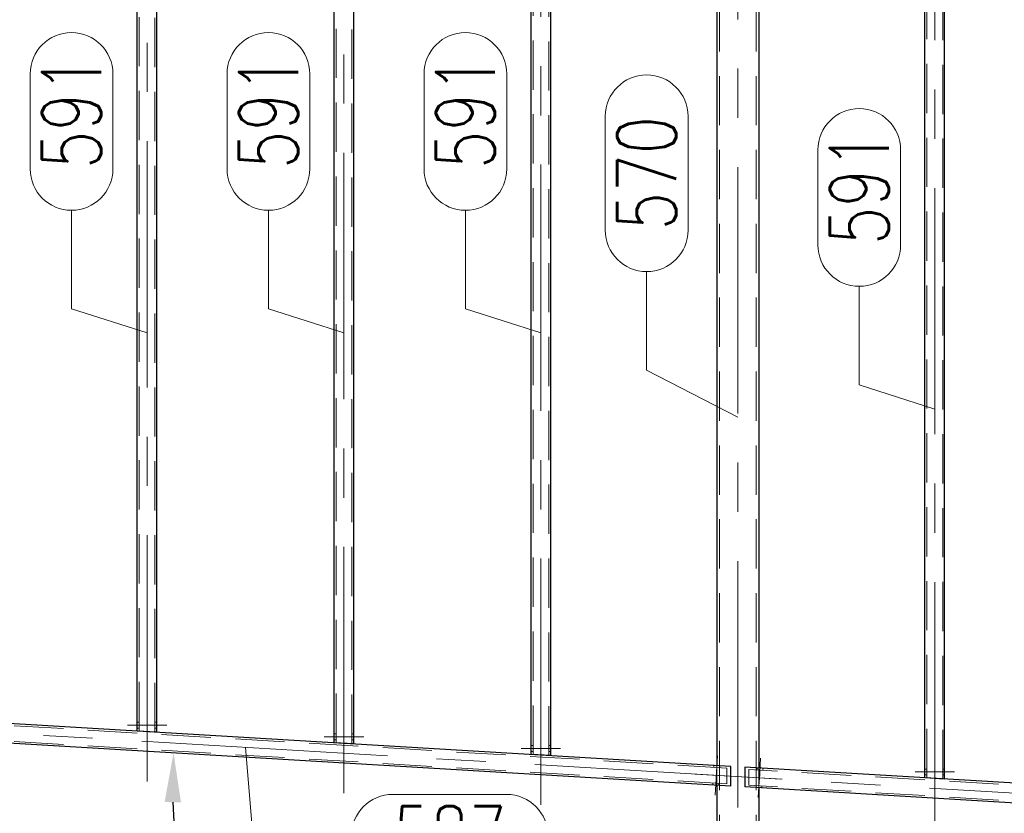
# Model space of a CAD drawing. Header units: millimetres. Extents: x -845 to -83, y 8759 to 9255.
# Tile 101 of 119: x -578 to -528, y 9052 to 9093. Entities that reach past the tile are written whole.
import ezdxf

# ---------------------------------------------------------------- set-up
doc = ezdxf.new("R2010")
doc.units = ezdxf.units.MM
doc.header["$LTSCALE"] = 10
doc.linetypes.add('HIDDEN', pattern=[0.375, 0.25, -0.125])
doc.linetypes.add('MITTE', pattern=[2, 1.25, -0.25, 0.25, -0.25])
doc.layers.get('Defpoints').update_dxf_attribs({"color": 1})
for name, color, linetype, lineweight in [('PS_DIM', 4, 'Continuous', 13), ('PS_Hidden', 2, 'HIDDEN', 9), ('PS_Mid', 5, 'MITTE', 15), ('PS_Pos', 1, 'Continuous', 15), ('PS_Shape', 161, 'Continuous', 30), ('PS_SOLID', 7, 'Continuous', 30)]:
    doc.layers.add(name, color=color, linetype=linetype, lineweight=lineweight)
doc.styles.add('simplex', font='simplex.shx', dxfattribs={"width": 0.75})
doc.dimstyles.new('1_20_PRZ', dxfattribs={"dimtxt": 2, "dimasz": 1, "dimexe": 2, "dimexo": 5, "dimgap": 1, "dimtad": 1, "dimdec": 0, "dimlfac": 20, "dimtxsty": 'simplex', "dimblk": 'dimznak', "dimcen": 2, "dimse1": 1, "dimse2": 1, "dimclrd": 256, "dimclrt": 4, "dimadec": 1, "dimazin": 0, "dimtfac": 1, "dimtdec": 0, "dimtix": 1, "dimtmove": 2, "dimatfit": 3, "dimldrblk": 'dim-grot', "dimfxl": 1, "dimarcsym": 0})
doc.dimstyles.new('średnice', dxfattribs={"dimtxt": 2, "dimasz": 2.5, "dimexe": 1, "dimexo": 1, "dimgap": 1, "dimtad": 1, "dimdec": 0, "dimlfac": 10, "dimtxsty": 'simplex', "dimcen": 2, "dimclrd": 256, "dimclre": 256, "dimclrt": 3, "dimadec": 1, "dimazin": 0, "dimtfac": 1, "dimtdec": 0, "dimtix": 1, "dimtmove": 1, "dimatfit": 0, "dimfxl": 1, "dimarcsym": 0})

# ---------------------------------------------------------------- blocks, each defined once
blk = doc.blocks.new('dimznak')
at = {"color": 0}
for points in [[(0, 2), (0, -2)], [(-2, 0), (2, 0)]]:
    blk.add_lwpolyline(points, dxfattribs=at)
at = {"color": 2}
blk.add_lwpolyline([(1, 1), (-1, -1)], dxfattribs=at)
blk = doc.blocks.new('*D68')
at = {"layer": 'Defpoints', "color": 0, "transparency": 16777216}
for p in [(-638.618, 9109.52), (-465.818, 9109.52), (-498.223, 9039.429)]:
    blk.add_point(p, dxfattribs=at)
at = {"layer": 'PS_DIM', "lineweight": -2, "transparency": 16777216}
blk.add_line((-465.818, 9040.429), (-465.818, 9108.52), dxfattribs=at)
for p, rotation in [((-465.818, 9109.52), 90), ((-465.818, 9039.429), 270)]:
    blk.add_blockref('dimznak', p, dxfattribs=dict(at, rotation=rotation))
at = {"layer": 'PS_DIM', "color": 4, "transparency": 16777216, "insert": (-467.818, 9074.475), "char_height": 2, "attachment_point": 5, "rotation": 90, "style": 'simplex'}
blk.add_mtext('1402', dxfattribs=at)
blk = doc.blocks.new('dim-grot')
blk.add_hatch(color=256).paths.add_polyline_path([(0, 0), (-2, 0.5), (-2, -0.5)])
blk.add_lwpolyline([(0, 0), (-2, 0.5), (-2, -0.5), (0, 0)])
blk = doc.blocks.new('*D89')
at = {"layer": 'Defpoints', "color": 0, "transparency": 16777216}
for p in [(-590.871, 9056.683), (-542.283, 9053.797), (-541.575, 9053.755), (-542.283, 9042.306), (-566.753, 9040.932)]:
    blk.add_point(p, dxfattribs=at)
at = {"layer": 'PS_DIM', "lineweight": -2, "transparency": 16777216}
blk.add_line((-542.283, 9041.306), (-542.283, 9025.151), dxfattribs=at)
blk.add_arc((-542.283, 9053.797), 27.646, 181.7833, 264.817, dxfattribs=at)
at = {"layer": 'PS_DIM', "transparency": 16777216}
for points in [[(-570.332, 9052.942), (-569.499, 9052.931), (-569.88, 9055.436)], [(-544.762, 9026.68), (-544.799, 9025.848), (-542.283, 9026.151)]]:
    blk.add_solid(points, dxfattribs=at)
at = {"layer": 'PS_DIM', "color": 3, "transparency": 16777216, "insert": (-560.809, 9036.339), "char_height": 2, "attachment_point": 5, "rotation": 313.3001, "style": 'simplex'}
blk.add_mtext('93,4°', dxfattribs=at)
blk = doc.blocks.new('*D90')
at = {"layer": 'Defpoints', "color": 0, "transparency": 16777216}
for p in [(-479.63, 9079.723), (-642.283, 9050.353), (-479.63, 9021.702)]:
    blk.add_point(p, dxfattribs=at)
at = {"layer": 'PS_DIM', "lineweight": -2, "transparency": 16777216}
blk.add_line((-641.283, 9021.702), (-480.63, 9021.702), dxfattribs=at)
at = {"layer": 'PS_DIM', "lineweight": -2, "transparency": 16777216, "rotation": 180}
blk.add_blockref('dimznak', (-642.283, 9021.702), dxfattribs=at)
at = {"layer": 'PS_DIM', "lineweight": -2, "transparency": 16777216}
blk.add_blockref('dimznak', (-479.63, 9021.702), dxfattribs=at)
at = {"layer": 'PS_DIM', "color": 4, "transparency": 16777216, "insert": (-560.957, 9023.702), "char_height": 2, "attachment_point": 5, "style": 'simplex'}
blk.add_mtext('3253', dxfattribs=at)
blk = doc.blocks.new('*X603')
at = {"layer": 'PS_Hidden', "color": 2, "linetype": 'HIDDEN'}
for p, q in [((-571.623, 9056.542), (-571.623, 9103.917)), ((-570.823, 9056.494), (-570.823, 9103.869)), ((-561.623, 9055.948), (-561.623, 9103.323)), ((-560.823, 9055.9), (-560.823, 9103.275)), ((-551.623, 9055.353), (-551.623, 9102.729)), ((-550.823, 9055.306), (-550.823, 9102.681)), ((-531.623, 9054.165), (-531.623, 9101.541)), ((-530.823, 9054.118), (-530.823, 9101.493)), ((-542.153, 9101.047), (-542.153, 9042.306)), ((-540.293, 9101.047), (-540.293, 9042.306)), ((-541.783, 9054.669), (-590.663, 9057.573)), ((-571.623, 9056.998), (-571.723, 9056.998)), ((-570.723, 9056.998), (-570.823, 9056.998)), ((-541.783, 9053.867), (-590.663, 9056.771)), ((-571.623, 9056.698), (-571.723, 9056.698)), ((-570.723, 9056.698), (-570.823, 9056.698)), ((-561.623, 9056.404), (-561.723, 9056.404)), ((-561.623, 9056.104), (-561.723, 9056.104)), ((-560.723, 9056.404), (-560.823, 9056.404)), ((-560.723, 9056.104), (-560.823, 9056.104)), ((-551.623, 9055.81), (-551.723, 9055.81)), ((-551.623, 9055.51), (-551.723, 9055.51)), ((-550.723, 9055.81), (-550.823, 9055.81)), ((-550.723, 9055.51), (-550.823, 9055.51)), ((-542.441, 9054.808), (-542.447, 9054.708)), ((-542.283, 9054.698), (-542.283, 9054.799)), ((-542.283, 9054.799), (-542.283, 9053.797)), ((-542.142, 9054.79), (-542.148, 9054.69)), ((-541.783, 9054.669), (-541.783, 9053.867)), ((-501.783, 9052.293), (-540.663, 9054.602)), ((-540.663, 9053.801), (-540.663, 9054.602)), ((-540.245, 9054.678), (-540.251, 9054.578)), ((-540.163, 9054.573), (-540.163, 9054.673)), ((-540.163, 9054.673), (-540.163, 9053.671)), ((-539.946, 9054.66), (-539.952, 9054.56)), ((-531.623, 9054.622), (-531.723, 9054.622)), ((-530.723, 9054.622), (-530.823, 9054.622)), ((-531.623, 9054.322), (-531.723, 9054.322)), ((-530.723, 9054.322), (-530.823, 9054.322)), ((-542.495, 9053.91), (-542.5, 9053.81)), ((-542.283, 9053.797), (-542.283, 9053.897)), ((-542.195, 9053.892), (-542.201, 9053.792)), ((-501.783, 9051.491), (-540.663, 9053.801)), ((-540.298, 9053.779), (-540.304, 9053.679)), ((-540.163, 9053.671), (-540.163, 9053.771)), ((-539.999, 9053.761), (-540.005, 9053.662))]:
    blk.add_line(p, q, dxfattribs=at)
at = {"layer": 'PS_Mid', "color": 5, "linetype": 'MITTE'}
for p, q in [((-571.223, 9053.988), (-571.223, 9106.632)), ((-561.223, 9053.394), (-561.223, 9106.038)), ((-551.223, 9052.8), (-551.223, 9105.444)), ((-541.223, 9105.172), (-541.223, 9039.806)), ((-531.223, 9051.612), (-531.223, 9104.255)), ((-539.049, 9054.106), (-593.397, 9057.334)), ((-572.223, 9056.848), (-571.123, 9056.848)), ((-572.223, 9056.848), (-571.123, 9056.848)), ((-571.323, 9056.848), (-570.223, 9056.848)), ((-571.323, 9056.848), (-570.223, 9056.848)), ((-562.223, 9056.254), (-561.123, 9056.254)), ((-562.223, 9056.254), (-561.123, 9056.254)), ((-561.323, 9056.254), (-560.223, 9056.254)), ((-561.323, 9056.254), (-560.223, 9056.254)), ((-552.223, 9055.66), (-551.123, 9055.66)), ((-552.223, 9055.66), (-551.123, 9055.66)), ((-551.323, 9055.66), (-550.223, 9055.66)), ((-551.323, 9055.66), (-550.223, 9055.66)), ((-542.327, 9054.2), (-542.262, 9055.298)), ((-542.327, 9054.2), (-542.262, 9055.298)), ((-540.131, 9054.07), (-540.066, 9055.168)), ((-540.131, 9054.07), (-540.066, 9055.168)), ((-499.049, 9051.729), (-543.397, 9054.364)), ((-542.38, 9053.302), (-542.315, 9054.4)), ((-542.38, 9053.302), (-542.315, 9054.4)), ((-540.184, 9053.171), (-540.119, 9054.269)), ((-540.184, 9053.171), (-540.119, 9054.269)), ((-532.223, 9054.472), (-531.123, 9054.472)), ((-532.223, 9054.472), (-531.123, 9054.472)), ((-531.323, 9054.472), (-530.223, 9054.472)), ((-531.323, 9054.472), (-530.223, 9054.472))]:
    blk.add_line(p, q, dxfattribs=at)
at = {"layer": 'PS_SOLID', "color": 7, "linetype": 'Continuous'}
for p, q in [((-571.723, 9056.548), (-571.723, 9104.132)), ((-570.723, 9056.488), (-570.723, 9104.072)), ((-561.723, 9055.953), (-561.723, 9103.538)), ((-560.723, 9055.894), (-560.723, 9103.478)), ((-551.723, 9055.359), (-551.723, 9102.944)), ((-550.723, 9055.3), (-550.723, 9102.884)), ((-531.723, 9054.171), (-531.723, 9101.755)), ((-530.723, 9054.112), (-530.723, 9101.696)), ((-542.283, 9101.047), (-542.283, 9054.799)), ((-540.163, 9101.047), (-540.163, 9054.673)), ((-541.575, 9054.757), (-590.871, 9057.685)), ((-541.575, 9053.755), (-590.871, 9056.683)), ((-570.723, 9056.488), (-571.723, 9056.548)), ((-560.723, 9055.894), (-561.723, 9055.953)), ((-550.723, 9055.3), (-551.723, 9055.359)), ((-541.575, 9053.755), (-541.575, 9054.757)), ((-501.575, 9052.38), (-540.871, 9054.715)), ((-540.871, 9054.715), (-540.871, 9053.713)), ((-530.723, 9054.112), (-531.723, 9054.171)), ((-542.283, 9053.797), (-542.283, 9042.306)), ((-501.575, 9051.379), (-540.871, 9053.713)), ((-540.163, 9053.671), (-540.163, 9042.306))]:
    blk.add_line(p, q, dxfattribs=at)
blk = doc.blocks.new('*X629')
at = {"color": 1}
for p, q in [((-547.954, 9081.968), (-547.954, 9087.753)), ((-543.754, 9081.968), (-543.754, 9087.753)), ((-545.854, 9074.868), (-545.854, 9079.868)), ((-541.223, 9072.489), (-545.854, 9074.868))]:
    blk.add_line(p, q, dxfattribs=at)
for centre, start, end in [((-545.854, 9087.753), 0, 180), ((-545.854, 9081.968), 180, 0)]:
    blk.add_arc(centre, 2.1, start, end, dxfattribs=at)
at = {"color": 30, "style": 'simplex', "width": 0.75}
blk.add_text('570', height=3, rotation=90, dxfattribs=at).set_placement((-544.354, 9081.968))
blk = doc.blocks.new('*X640')
at = {"color": 1}
for p, q in [((-566.227, 9055.72), (-565.85, 9051.231)), ((-558.75, 9053.331), (-552.964, 9053.331)), ((-565.85, 9051.231), (-560.85, 9051.231)), ((-558.75, 9049.131), (-552.964, 9049.131))]:
    blk.add_line(p, q, dxfattribs=at)
for centre, start, end in [((-558.75, 9051.231), 90, 270), ((-552.964, 9051.231), 270, 90)]:
    blk.add_arc(centre, 2.1, start, end, dxfattribs=at)
at = {"color": 30, "style": 'simplex', "width": 0.75}
blk.add_text('587', height=3, dxfattribs=at).set_placement((-558.75, 9049.731))
blk = doc.blocks.new('*X699')
at = {"color": 1}
for p, q in [((-577.158, 9085.081), (-577.158, 9089.902)), ((-572.958, 9085.081), (-572.958, 9089.902)), ((-575.058, 9077.981), (-575.058, 9082.981)), ((-571.223, 9076.754), (-575.058, 9077.981))]:
    blk.add_line(p, q, dxfattribs=at)
for centre, start, end in [((-575.058, 9089.902), 0, 180), ((-575.058, 9085.081), 180, 0)]:
    blk.add_arc(centre, 2.1, start, end, dxfattribs=at)
at = {"color": 30, "style": 'simplex', "width": 0.75}
blk.add_text('591', height=3, rotation=90, dxfattribs=at).set_placement((-573.558, 9085.081))
blk = doc.blocks.new('*X700')
at = {"color": 1}
for p, q in [((-567.158, 9085.081), (-567.158, 9089.902)), ((-562.958, 9085.081), (-562.958, 9089.902)), ((-565.058, 9077.981), (-565.058, 9082.981)), ((-561.223, 9076.754), (-565.058, 9077.981))]:
    blk.add_line(p, q, dxfattribs=at)
for centre, start, end in [((-565.058, 9089.902), 0, 180), ((-565.058, 9085.081), 180, 0)]:
    blk.add_arc(centre, 2.1, start, end, dxfattribs=at)
at = {"color": 30, "style": 'simplex', "width": 0.75}
blk.add_text('591', height=3, rotation=90, dxfattribs=at).set_placement((-563.558, 9085.081))
blk = doc.blocks.new('*X701')
at = {"color": 1}
for p, q in [((-557.158, 9085.081), (-557.158, 9089.902)), ((-552.958, 9085.081), (-552.958, 9089.902)), ((-555.058, 9077.981), (-555.058, 9082.981)), ((-551.223, 9076.754), (-555.058, 9077.981))]:
    blk.add_line(p, q, dxfattribs=at)
for centre, start, end in [((-555.058, 9089.902), 0, 180), ((-555.058, 9085.081), 180, 0)]:
    blk.add_arc(centre, 2.1, start, end, dxfattribs=at)
at = {"color": 30, "style": 'simplex', "width": 0.75}
blk.add_text('591', height=3, rotation=90, dxfattribs=at).set_placement((-553.558, 9085.081))
blk = doc.blocks.new('*X702')
at = {"color": 1}
for p, q in [((-537.158, 9081.222), (-537.158, 9086.044)), ((-532.958, 9081.222), (-532.958, 9086.044)), ((-535.058, 9074.122), (-535.058, 9079.122)), ((-531.223, 9072.895), (-535.058, 9074.122))]:
    blk.add_line(p, q, dxfattribs=at)
for centre, start, end in [((-535.058, 9086.044), 0, 180), ((-535.058, 9081.222), 180, 0)]:
    blk.add_arc(centre, 2.1, start, end, dxfattribs=at)
at = {"color": 30, "style": 'simplex', "width": 0.75}
blk.add_text('591', height=3, rotation=90, dxfattribs=at).set_placement((-533.558, 9081.222))

msp = doc.modelspace()

# ---------------------------------------------------------------- block references
at = {"layer": 'PS_Pos'}
for name in ['*X699', '*X700', '*X701', '*X629', '*X702', '*X640']:
    msp.add_blockref(name, (0, 0), dxfattribs=at)
at = {"layer": 'PS_Shape', "color": 31}
msp.add_blockref('*X603', (0, 0), dxfattribs=at)

# ---------------------------------------------------------------- dimensions: what is measured, and where the dimension line sits
at = {"layer": 'PS_DIM'}
dim = msp.add_linear_dim(base=(-465.818, 9109.52), p1=(-498.223, 9039.429), p2=(-638.618, 9109.52), angle=90, dimstyle='1_20_PRZ', dxfattribs=at)
dim.commit()
dim.dimension.update_dxf_attribs({"geometry": '*D68', "text_midpoint": (-467.818, 9074.475)})
dim = msp.add_linear_dim(base=(-479.63, 9021.702), p1=(-642.283, 9050.353), p2=(-479.63, 9079.723), dimstyle='1_20_PRZ', dxfattribs=at)
dim.commit()
dim.dimension.update_dxf_attribs({"geometry": '*D90', "text_midpoint": (-560.957, 9023.702)})
dim = msp.add_angular_dim_2l(base=(-566.753, 9040.932), line1=((-542.283, 9053.797), (-542.283, 9042.306)), line2=((-541.575, 9053.755), (-590.871, 9056.683)), dimstyle='średnice', dxfattribs=at)
dim.commit()
dim.dimension.update_dxf_attribs({"geometry": '*D89', "text_midpoint": (-560.809, 9036.339)})

doc.saveas('drawing.dxf')
